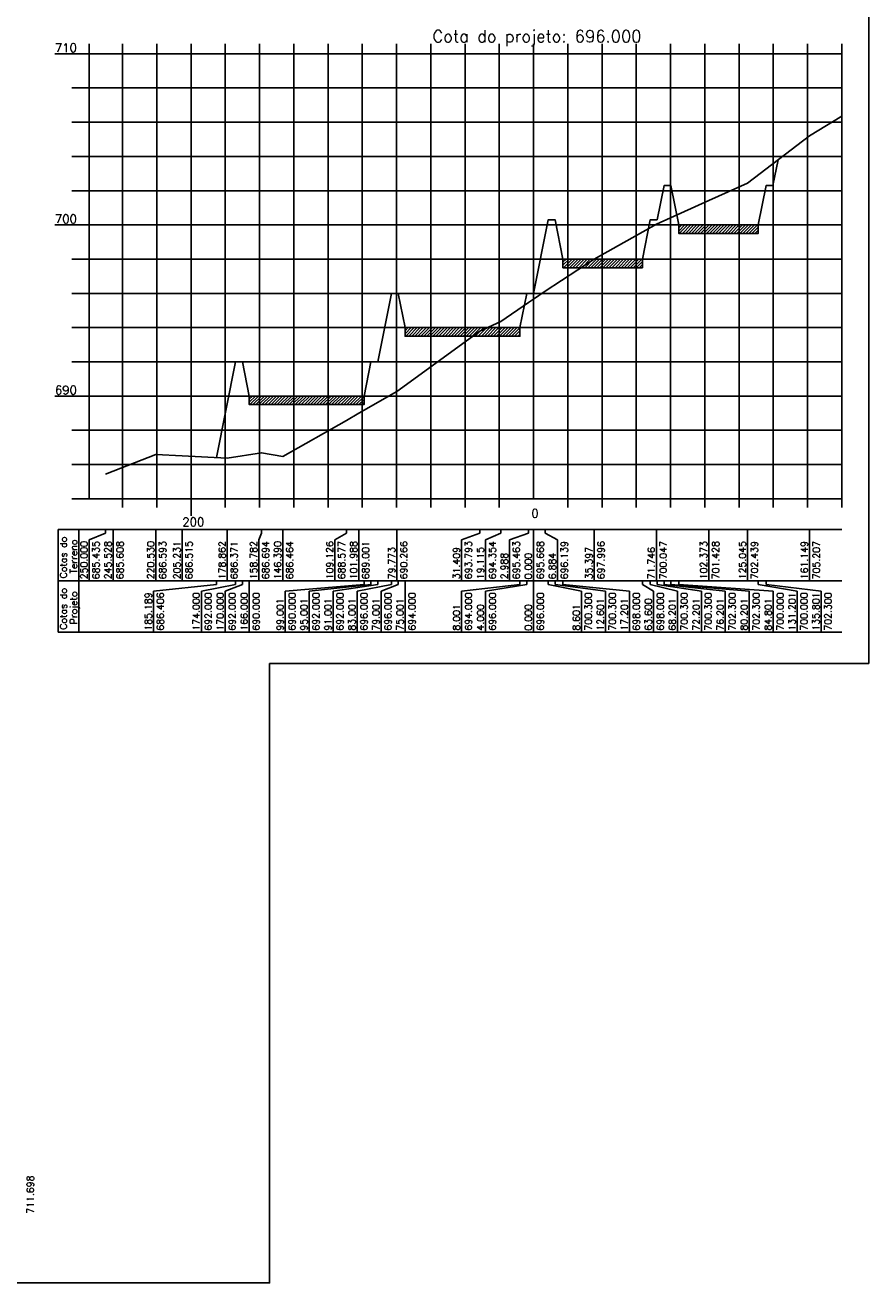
# Model space of a CAD drawing. Header units: inches. Extents: x 380 to 1905, y 2990 to 3656.
# Tile 4 of 9: x 940 to 1186, y 2990 to 3357. Entities that reach past the tile are written whole.
import ezdxf

# ---------------------------------------------------------------- set-up
doc = ezdxf.new("R2010")
doc.units = ezdxf.units.IN
doc.header["$MEASUREMENT"] = 0
doc.linetypes.add('CONTINUO', pattern=[0])
for name, color, linetype in [('PROJETO', 104, 'Continuous'), ('SELO', 202, 'Continuous'), ('TERRENO', 22, 'Continuous'), ('TG', 7, 'CONTINUO'), ('Vp', 2, 'Continuous')]:
    doc.layers.add(name, color=color, linetype=linetype)
doc.styles.add('SIMPLEX', font='simplex', dxfattribs={"height": 0.2})

msp = doc.modelspace()

# ---------------------------------------------------------------- hatches: boundary and pattern name
at = {"layer": 'SELO'}
h = msp.add_hatch(dxfattribs=at)
h.set_pattern_fill('ANSI31', color=256, scale=5, style=0)
h.set_pattern_definition([(45, (-1684.292, 3202.4083), (-0.44194174, 0.44194174), [])])
h.paths.add_polyline_path([(1130.72, 3298.61), (1153.92, 3298.61), (1153.92, 3296.11), (1130.72, 3296.11)])
h = msp.add_hatch(dxfattribs=at)
h.set_pattern_fill('ANSI31', color=256, scale=5, style=0)
h.set_pattern_definition([(45, (-1718.092, 3192.4083), (-0.44194174, 0.44194174), [])])
h.paths.add_polyline_path([(1096.92, 3288.61), (1120.12, 3288.61), (1120.12, 3286.11), (1096.92, 3286.11)])
h = msp.add_hatch(dxfattribs=at)
h.set_pattern_fill('ANSI31', color=256, scale=5, style=0)
h.set_pattern_definition([(45, (-1764.1925, 3172.4083), (-0.44194174, 0.44194174), [])])
h.paths.add_polyline_path([(1050.82, 3268.61), (1084.32, 3268.61), (1084.32, 3266.11), (1050.82, 3266.11)])
h = msp.add_hatch(dxfattribs=at)
h.set_pattern_fill('ANSI31', color=256, scale=5, style=0)
h.set_pattern_definition([(45, (-1809.6925, 3152.4083), (-0.44194174, 0.44194174), [])])
h.paths.add_polyline_path([(1005.32, 3248.61), (1038.82, 3248.61), (1038.82, 3246.11), (1005.32, 3246.11)])

# ---------------------------------------------------------------- linework, layer by layer
at = {"layer": 'PROJETO', "flags": 128}
msp.add_lwpolyline([(995.72, 3230.64), (1001.32, 3258.61), (1001.32, 3258.61), (1003.32, 3258.61), (1005.32, 3248.61), (1038.82, 3248.61), (1040.82, 3258.61), (1042.82, 3258.61), (1046.82, 3278.61), (1048.82, 3278.61), (1050.82, 3268.61), (1084.32, 3268.61), (1086.32, 3278.61), (1088.32, 3278.61), (1088.32, 3278.61), (1088.32, 3278.61), (1092.62, 3300.11), (1094.62, 3300.11), (1096.92, 3288.61), (1120.12, 3288.61), (1122.42, 3300.11), (1124.42, 3300.11), (1126.42, 3310.11), (1128.42, 3310.11), (1130.72, 3298.61), (1153.92, 3298.61), (1156.22, 3310.11), (1158.22, 3310.11), (1158.22, 3310.11), (1159.72, 3317.61)], dxfattribs=at)
at = {"layer": 'SELO'}
for points in [[(1130.72, 3298.61), (1153.92, 3298.61), (1153.92, 3296.11), (1130.72, 3296.11)], [(1096.92, 3288.61), (1120.12, 3288.61), (1120.12, 3286.11), (1096.92, 3286.11)], [(1050.82, 3268.61), (1084.32, 3268.61), (1084.32, 3266.11), (1050.82, 3266.11)], [(1005.32, 3248.61), (1038.82, 3248.61), (1038.82, 3246.11), (1005.32, 3246.11)]]:
    msp.add_lwpolyline(points, close=True, dxfattribs=at)
at = {"layer": 'TERRENO', "flags": 128}
msp.add_lwpolyline([(963.32, 3225.78), (965.55, 3226.65), (978.05, 3231.57), (985.7, 3231.18), (998.89, 3230.46), (1008.93, 3232.08), (1015.12, 3230.93), (1033.75, 3241.49), (1037.32, 3243.61), (1048.43, 3249.94), (1072.61, 3267.57), (1078.76, 3270.38), (1086.82, 3275.92), (1088.32, 3276.95), (1091.76, 3279.3), (1106.02, 3288.59), (1124.19, 3298.84), (1139.5, 3305.75), (1150.84, 3310.8), (1168.89, 3324.64), (1178.32, 3330.33)], dxfattribs=at)
at = {"layer": 'TG', "color": 4, "linetype": 'CONTINUO', "flags": 128}
for points in [[(958.55, 3218.61), (958.55, 3351.45)], [(1088.32, 3218.61), (1088.32, 3351.45)], [(948.55, 3348.61), (958.55, 3348.61)], [(953.55, 3338.61), (958.55, 3338.61)], [(953.55, 3328.61), (958.55, 3328.61)], [(953.55, 3318.61), (958.55, 3318.61)], [(953.55, 3308.61), (958.55, 3308.61)], [(948.55, 3298.61), (958.55, 3298.61)], [(953.55, 3288.61), (958.55, 3288.61)], [(953.55, 3278.61), (958.55, 3278.61)], [(953.55, 3268.61), (958.55, 3268.61)], [(953.55, 3258.61), (958.55, 3258.61)], [(948.55, 3248.61), (958.55, 3248.61)], [(953.55, 3238.61), (958.55, 3238.61)], [(953.55, 3228.61), (958.55, 3228.61)], [(953.55, 3218.61), (958.55, 3218.61)], [(958.55, 3218.61), (1178.32, 3218.61)], [(968.32, 3216.11), (968.32, 3218.61)], [(978.32, 3216.11), (978.32, 3218.61)], [(988.32, 3213.61), (988.32, 3218.61)], [(998.32, 3216.11), (998.32, 3218.61)], [(1008.32, 3216.11), (1008.32, 3218.61)], [(1018.32, 3216.11), (1018.32, 3218.61)], [(1028.32, 3216.11), (1028.32, 3218.61)], [(1038.32, 3216.11), (1038.32, 3218.61)], [(1048.32, 3216.11), (1048.32, 3218.61)], [(1058.32, 3216.11), (1058.32, 3218.61)], [(1068.32, 3216.11), (1068.32, 3218.61)], [(1078.32, 3216.11), (1078.32, 3218.61)], [(1098.32, 3216.11), (1098.32, 3218.61)], [(1108.32, 3216.11), (1108.32, 3218.61)], [(1118.32, 3216.11), (1118.32, 3218.61)], [(1128.32, 3216.11), (1128.32, 3218.61)], [(1138.32, 3216.11), (1138.32, 3218.61)], [(1148.32, 3216.11), (1148.32, 3218.61)], [(1158.32, 3216.11), (1158.32, 3218.61)], [(1168.32, 3216.11), (1168.32, 3218.61)], [(1178.32, 3216.11), (1178.32, 3218.61)]]:
    msp.add_lwpolyline(points, dxfattribs=at)
at = {"layer": 'TG', "color": 7, "linetype": 'CONTINUO', "flags": 128}
for points in [[(968.32, 3218.61), (968.32, 3351.45)], [(978.32, 3218.61), (978.32, 3351.45)], [(988.32, 3218.61), (988.32, 3351.45)], [(998.32, 3218.61), (998.32, 3351.45)], [(1008.32, 3218.61), (1008.32, 3351.45)], [(1018.32, 3218.61), (1018.32, 3351.45)], [(1028.32, 3218.61), (1028.32, 3351.45)], [(1038.32, 3218.61), (1038.32, 3351.45)], [(1048.32, 3218.61), (1048.32, 3351.45)], [(1058.32, 3218.61), (1058.32, 3351.45)], [(1068.32, 3218.61), (1068.32, 3351.45)], [(1078.32, 3218.61), (1078.32, 3351.45)], [(1098.32, 3218.61), (1098.32, 3351.45)], [(1108.32, 3218.61), (1108.32, 3351.45)], [(1118.32, 3218.61), (1118.32, 3351.45)], [(1128.32, 3218.61), (1128.32, 3351.45)], [(1138.32, 3218.61), (1138.32, 3351.45)], [(1148.32, 3218.61), (1148.32, 3351.45)], [(1158.32, 3218.61), (1158.32, 3351.45)], [(1168.32, 3218.61), (1168.32, 3351.45)], [(1178.32, 3218.61), (1178.32, 3351.45)], [(958.55, 3348.61), (1178.32, 3348.61)], [(958.55, 3338.61), (1178.32, 3338.61)], [(958.55, 3328.61), (1178.32, 3328.61)], [(958.55, 3318.61), (1178.32, 3318.61)], [(958.55, 3308.61), (1178.32, 3308.61)], [(958.55, 3298.61), (1178.32, 3298.61)], [(958.55, 3288.61), (1178.32, 3288.61)], [(958.55, 3278.61), (1178.32, 3278.61)], [(958.55, 3268.61), (1178.32, 3268.61)], [(958.55, 3258.61), (1178.32, 3258.61)], [(958.55, 3248.61), (1178.32, 3248.61)], [(958.55, 3238.61), (1178.32, 3238.61)], [(958.55, 3228.61), (1178.32, 3228.61)], [(949.55, 3209.61), (1178.32, 3209.61)], [(949.55, 3209.61), (949.55, 3194.61)], [(955.55, 3209.61), (955.55, 3194.61)], [(963.32, 3208.61), (958.55, 3206.61)], [(963.32, 3209.61), (963.32, 3208.61)], [(965.55, 3209.61), (965.55, 3194.61)], [(978.05, 3209.61), (978.05, 3194.61)], [(985.7, 3209.61), (985.7, 3194.61)], [(998.89, 3209.61), (998.89, 3194.61)], [(1008.93, 3208.61), (1008.12, 3206.61)], [(1008.93, 3209.61), (1008.93, 3208.61)], [(1015.12, 3209.61), (1015.12, 3194.61)], [(1033.75, 3208.61), (1030.32, 3206.61)], [(1033.75, 3209.61), (1033.75, 3208.61)], [(1037.32, 3209.61), (1037.32, 3194.61)], [(1048.43, 3209.61), (1048.43, 3194.61)], [(1072.61, 3208.61), (1067.32, 3206.61)], [(1072.61, 3209.61), (1072.61, 3208.61)], [(1078.76, 3208.61), (1074.32, 3206.61)], [(1078.76, 3209.61), (1078.76, 3208.61)], [(1086.82, 3208.61), (1081.32, 3206.61)], [(1086.82, 3209.61), (1086.82, 3208.61)], [(1088.32, 3209.61), (1088.32, 3194.61)], [(1091.76, 3209.61), (1091.76, 3208.61)], [(1091.76, 3208.61), (1095.32, 3206.61)], [(1106.02, 3209.61), (1106.02, 3194.61)], [(1124.19, 3209.61), (1124.19, 3194.61)], [(1139.5, 3209.61), (1139.5, 3194.61)], [(1150.84, 3209.61), (1150.84, 3194.61)], [(1168.89, 3209.61), (1168.89, 3194.61)], [(958.55, 3206.61), (958.55, 3194.61)], [(1008.12, 3206.61), (1008.12, 3194.61)], [(1030.32, 3206.61), (1030.32, 3194.61)], [(1067.32, 3206.61), (1067.32, 3194.61)], [(1074.32, 3206.61), (1074.32, 3194.61)], [(1081.32, 3206.61), (1081.32, 3194.61)], [(1095.32, 3206.61), (1095.32, 3194.61)], [(949.55, 3194.61), (1178.32, 3194.61)], [(949.55, 3194.61), (949.55, 3179.61)], [(955.55, 3194.61), (955.55, 3179.61)], [(995.72, 3193.61), (977.32, 3191.61)], [(1001.32, 3193.61), (991.32, 3191.61)], [(995.72, 3194.61), (995.72, 3193.61)], [(1003.32, 3193.61), (998.32, 3191.61)], [(1001.32, 3194.61), (1001.32, 3193.61)], [(1001.32, 3194.61), (1001.32, 3193.61)], [(1003.32, 3194.61), (1003.32, 3193.61)], [(1005.32, 3194.61), (1005.32, 3179.61)], [(1038.82, 3193.61), (1015.82, 3191.61)], [(1040.82, 3193.61), (1022.82, 3191.61)], [(1042.82, 3193.61), (1029.82, 3191.61)], [(1046.82, 3193.61), (1036.82, 3191.61)], [(1038.82, 3194.61), (1038.82, 3193.61)], [(1040.82, 3194.61), (1040.82, 3193.61)], [(1042.82, 3194.61), (1042.82, 3193.61)], [(1048.82, 3193.61), (1043.82, 3191.61)], [(1046.82, 3194.61), (1046.82, 3193.61)], [(1048.82, 3194.61), (1048.82, 3193.61)], [(1050.82, 3194.61), (1050.82, 3179.61)], [(1084.32, 3193.61), (1067.32, 3191.61)], [(1086.32, 3193.61), (1074.32, 3191.61)], [(1084.32, 3194.61), (1084.32, 3193.61)], [(1086.32, 3194.61), (1086.32, 3193.61)], [(1088.32, 3194.61), (1088.32, 3179.61)], [(1088.32, 3194.61), (1088.32, 3193.61)], [(1088.32, 3194.61), (1088.32, 3193.61)], [(1092.62, 3194.61), (1092.62, 3193.61)], [(1092.62, 3193.61), (1102.32, 3191.61)], [(1094.62, 3194.61), (1094.62, 3193.61)], [(1094.62, 3193.61), (1109.32, 3191.61)], [(1096.92, 3194.61), (1096.92, 3193.61)], [(1096.92, 3193.61), (1116.32, 3191.61)], [(1120.12, 3194.61), (1120.12, 3193.61)], [(1120.12, 3193.61), (1123.32, 3191.61)], [(1122.42, 3194.61), (1122.42, 3193.61)], [(1122.42, 3193.61), (1130.32, 3191.61)], [(1124.42, 3194.61), (1124.42, 3193.61)], [(1124.42, 3193.61), (1137.32, 3191.61)], [(1126.42, 3194.61), (1126.42, 3193.61)], [(1126.42, 3193.61), (1144.32, 3191.61)], [(1128.42, 3194.61), (1128.42, 3193.61)], [(1128.42, 3193.61), (1151.32, 3191.61)], [(1130.72, 3194.61), (1130.72, 3193.61)], [(1130.72, 3193.61), (1158.32, 3191.61)], [(1153.92, 3194.61), (1153.92, 3193.61)], [(1153.92, 3193.61), (1165.32, 3191.61)], [(1156.22, 3194.61), (1156.22, 3193.61)], [(1156.22, 3193.61), (1172.32, 3191.61)], [(977.32, 3191.61), (977.32, 3179.61)], [(991.32, 3191.61), (991.32, 3179.61)], [(998.32, 3191.61), (998.32, 3179.61)], [(1015.82, 3191.61), (1015.82, 3179.61)], [(1022.82, 3191.61), (1022.82, 3179.61)], [(1029.82, 3191.61), (1029.82, 3179.61)], [(1036.82, 3191.61), (1036.82, 3179.61)], [(1043.82, 3191.61), (1043.82, 3179.61)], [(1067.32, 3191.61), (1067.32, 3179.61)], [(1074.32, 3191.61), (1074.32, 3179.61)], [(1102.32, 3191.61), (1102.32, 3179.61)], [(1109.32, 3191.61), (1109.32, 3179.61)], [(1116.32, 3191.61), (1116.32, 3179.61)], [(1123.32, 3191.61), (1123.32, 3179.61)], [(1130.32, 3191.61), (1130.32, 3179.61)], [(1137.32, 3191.61), (1137.32, 3179.61)], [(1144.32, 3191.61), (1144.32, 3179.61)], [(1151.32, 3191.61), (1151.32, 3179.61)], [(1158.32, 3191.61), (1158.32, 3179.61)], [(1165.32, 3191.61), (1165.32, 3179.61)], [(1172.32, 3191.61), (1172.32, 3179.61)], [(949.55, 3179.61), (1178.32, 3179.61)]]:
    msp.add_lwpolyline(points, dxfattribs=at)
at = {"layer": 'Vp'}
msp.add_lwpolyline([(1186.23, 3170.49), (1186.23, 3563.6), (380.23, 3563.6), (380.23, 2989.6), (1011.23, 2989.6), (1011.23, 3170.49), (1186.23, 3170.49)], dxfattribs=at)

# ---------------------------------------------------------------- texts
at = {"layer": 'TG', "color": 4, "style": 'SIMPLEX'}
msp.add_text('Cota do projeto: 696.000', height=3.5, dxfattribs=at).set_placement((1058.8, 3351.95))
at = {"layer": 'TG', "color": 2, "style": 'SIMPLEX'}
for s, p in [('710', (948.55, 3349.11)), ('700', (948.55, 3299.11)), ('690', (948.55, 3249.11)), ('0', (1087.65, 3213.11)), ('200', (985.74, 3210.61))]:
    msp.add_text(s, height=2.5, dxfattribs=at).set_placement(p)
for s, p in [('Cotas do', (952.05, 3195.38)), ('Terreno', (955.05, 3196.76)), ('250.000', (958.05, 3195.11)), ('685.435', (961.55, 3195.11)), ('245.528', (965.05, 3195.11)), ('685.608', (968.55, 3195.11)), ('220.530', (977.55, 3195.11)), ('686.593', (981.05, 3195.11)), ('205.231', (985.2, 3195.11)), ('686.515', (988.7, 3195.11)), ('178.862', (998.39, 3195.11)), ('686.371', (1001.89, 3195.11)), ('158.782', (1007.62, 3195.11)), ('686.694', (1011.12, 3195.11)), ('146.390', (1014.62, 3195.11)), ('686.464', (1018.12, 3195.11)), ('109.126', (1029.82, 3195.11)), ('688.577', (1033.32, 3195.11)), ('101.988', (1036.82, 3195.11)), ('689.001', (1040.32, 3195.11)), ('690.266', (1051.43, 3195.11)), ('693.793', (1070.32, 3195.11)), ('694.354', (1077.32, 3195.11)), ('695.463', (1084.32, 3195.11)), ('695.668', (1091.32, 3195.11)), ('696.139', (1098.32, 3195.11)), ('35.397', (1105.52, 3195.11)), ('697.996', (1109.02, 3195.11)), ('71.746', (1123.69, 3195.11)), ('700.047', (1127.19, 3195.11)), ('102.373', (1139, 3195.11)), ('701.428', (1142.5, 3195.11)), ('125.045', (1150.34, 3195.11)), ('702.439', (1153.84, 3195.11)), ('161.149', (1168.39, 3195.11)), ('705.207', (1171.89, 3195.11)), ('79.773', (1047.93, 3195.11)), ('31.409', (1066.82, 3195.11)), ('19.115', (1073.82, 3195.11)), ('2.988', (1080.82, 3195.11)), ('0.000', (1087.82, 3195.11)), ('6.884', (1094.82, 3195.11)), ('Cotas do', (952.05, 3180.38)), ('Projeto', (955.05, 3181.95)), ('185.189', (976.82, 3180.11)), ('686.406', (980.32, 3180.11)), ('174.000', (990.82, 3180.11)), ('692.000', (994.32, 3180.11)), ('170.000', (997.82, 3180.11)), ('692.000', (1001.32, 3180.11)), ('166.000', (1004.82, 3180.11)), ('690.000', (1008.32, 3180.11)), ('690.000', (1018.82, 3180.11)), ('692.000', (1025.82, 3180.11)), ('692.000', (1032.82, 3180.11)), ('696.000', (1039.82, 3180.11)), ('696.000', (1046.82, 3180.11)), ('694.000', (1053.82, 3180.11)), ('694.000', (1070.32, 3180.11)), ('696.000', (1077.32, 3180.11)), ('696.000', (1091.32, 3180.11)), ('700.300', (1105.32, 3180.11)), ('700.300', (1112.32, 3180.11)), ('698.000', (1119.32, 3180.11)), ('698.000', (1126.32, 3180.11)), ('700.300', (1133.32, 3180.11)), ('700.300', (1140.32, 3180.11)), ('702.300', (1147.32, 3180.11)), ('702.300', (1154.32, 3180.11)), ('700.000', (1161.32, 3180.11)), ('131.201', (1164.82, 3180.11)), ('700.000', (1168.32, 3180.11)), ('135.801', (1171.82, 3180.11)), ('702.300', (1175.32, 3180.11)), ('99.001', (1015.32, 3180.11)), ('95.001', (1022.32, 3180.11)), ('91.001', (1029.32, 3180.11)), ('83.001', (1036.32, 3180.11)), ('79.001', (1043.32, 3180.11)), ('75.001', (1050.32, 3180.11)), ('8.001', (1066.82, 3180.11)), ('4.000', (1073.82, 3180.11)), ('0.000', (1087.82, 3180.11)), ('8.601', (1101.82, 3180.11)), ('12.601', (1108.82, 3180.11)), ('17.201', (1115.82, 3180.11)), ('63.600', (1122.82, 3180.11)), ('68.201', (1129.82, 3180.11)), ('72.201', (1136.82, 3180.11)), ('76.201', (1143.82, 3180.11)), ('80.201', (1150.82, 3180.11)), ('84.801', (1157.82, 3180.11)), ('711.698', (942.39, 3009.8))]:
    msp.add_text(s, height=2, rotation=90, dxfattribs=at).set_placement(p)

doc.saveas('drawing.dxf')
